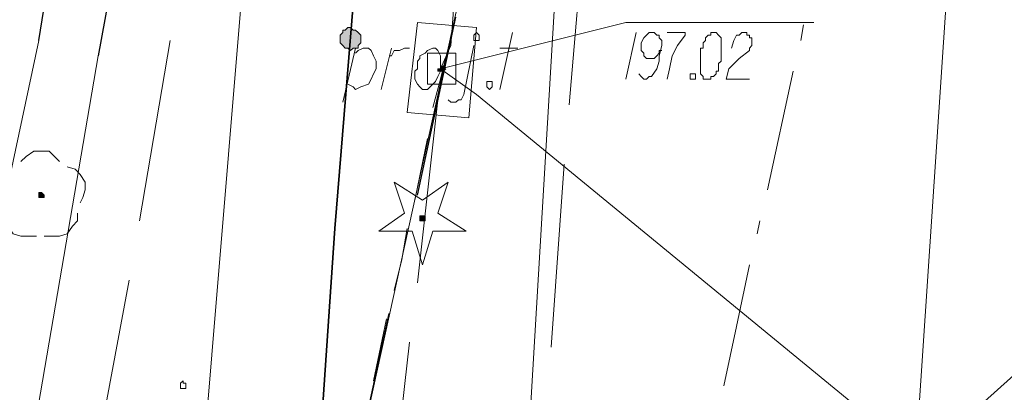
# Model space of a CAD drawing. Header units: metres. Extents: x 7431553 to 7432401, y 5544342 to 5544539.
# Tile 18 of 180: x 7432087 to 7432103, y 5544404 to 5544410. Entities that reach past the tile are written whole.
import ezdxf

# ---------------------------------------------------------------- set-up
doc = ezdxf.new("R2010")
doc.units = ezdxf.units.M
doc.header["$MEASUREMENT"] = 0
doc.layers.add('BG-PR90-PB-PZT-PZT01_2026_04_14$0$MAPA DCP', color=7, linetype='Continuous', lineweight=0)
doc.layers.add('PRIMETECH_XREF', color=7, linetype='Continuous', lineweight=5)

# ---------------------------------------------------------------- blocks, each defined once
blk = doc.blocks.new('BG-PR90-PB-PZT-PZT01_2026_04_14$0$Naddrwiną2025_v2klauzulap')
at = {"layer": 'BG-PR90-PB-PZT-PZT01_2026_04_14$0$MAPA DCP', "linetype": 'Continuous', "lineweight": 0, "true_color": 0xff6500, "transparency": 33554559}
blk.add_hatch(color=30, dxfattribs=at).paths.add_polyline_path([(7431753.277, 5544507.748), (7431753.319, 5544507.748), (7431753.319, 5544507.832), (7431753.277, 5544507.875), (7431753.277, 5544507.832), (7431753.277, 5544507.832), (7431753.277, 5544507.832), (7431753.234, 5544507.832), (7431753.234, 5544507.832), (7431753.234, 5544507.79), (7431753.234, 5544507.79), (7431753.234, 5544507.79), (7431753.277, 5544507.79), (7431753.277, 5544507.79)])
at = {"layer": 'BG-PR90-PB-PZT-PZT01_2026_04_14$0$MAPA DCP', "linetype": 'Continuous', "lineweight": 0, "true_color": 0x009a00, "transparency": 33554559}
for points in [[(7431755.774, 5544507.494), (7431755.774, 5544507.494), (7431755.774, 5544507.494), (7431755.774, 5544507.536), (7431755.732, 5544507.536), (7431755.732, 5544507.536), (7431755.732, 5544507.536), (7431755.69, 5544507.536), (7431755.69, 5544507.494), (7431755.69, 5544507.494), (7431755.69, 5544507.494), (7431755.69, 5544507.451), (7431755.69, 5544507.451), (7431755.69, 5544507.451), (7431755.732, 5544507.451), (7431755.732, 5544507.451), (7431755.732, 5544507.451), (7431755.774, 5544507.451), (7431755.774, 5544507.451), (7431755.774, 5544507.451), (7431755.774, 5544507.451)], [(7431755.393, 5544501.228), (7431755.393, 5544501.228), (7431755.393, 5544501.228), (7431755.393, 5544501.271), (7431755.351, 5544501.271), (7431755.351, 5544501.271), (7431755.351, 5544501.271), (7431755.309, 5544501.228), (7431755.309, 5544501.228), (7431755.309, 5544501.228), (7431755.309, 5544501.186), (7431755.309, 5544501.186), (7431755.351, 5544501.186), (7431755.351, 5544501.186), (7431755.351, 5544501.186), (7431755.393, 5544501.186), (7431755.393, 5544501.186), (7431755.393, 5544501.186), (7431755.393, 5544501.186), (7431755.393, 5544501.186)]]:
    blk.add_hatch(color=94, dxfattribs=at).paths.add_polyline_path(points)
at = {"layer": 'BG-PR90-PB-PZT-PZT01_2026_04_14$0$MAPA DCP', "linetype": 'Continuous', "lineweight": 0, "transparency": 33554559}
blk.add_hatch(color=256, dxfattribs=at).paths.add_polyline_path([(7431752.599, 5544506.308), (7431752.599, 5544506.266), (7431752.642, 5544506.224), (7431752.642, 5544506.181), (7431752.684, 5544506.181), (7431752.726, 5544506.139), (7431752.769, 5544506.139), (7431752.811, 5544506.139), (7431752.853, 5544506.139), (7431752.896, 5544506.181), (7431752.938, 5544506.224), (7431752.938, 5544506.266), (7431752.98, 5544506.308), (7431752.938, 5544506.351), (7431752.938, 5544506.393), (7431752.938, 5544506.435), (7431752.896, 5544506.435), (7431752.853, 5544506.478), (7431752.811, 5544506.478), (7431752.769, 5544506.478), (7431752.726, 5544506.478), (7431752.684, 5544506.435), (7431752.642, 5544506.393), (7431752.642, 5544506.351), (7431752.642, 5544506.351)])
at = {"layer": 'BG-PR90-PB-PZT-PZT01_2026_04_14$0$MAPA DCP', "linetype": 'Continuous', "lineweight": 18, "transparency": 33554687}
for points in [[(7431770.083, 5544504.869), (7431766.188, 5544504.996), (7431732.576, 5544512.404), (7431709.8, 5544513.844), (7431713.187, 5544561.426), (7431714.161, 5544575.396), (7431721.188, 5544574.846), (7431726.818, 5544654.094), (7431726.988, 5544656.761), (7431734.057, 5544656.295), (7431734.65, 5544665.312), (7431734.904, 5544669.292), (7431748.747, 5544668.276), (7431734.904, 5544669.292), (7431735.454, 5544677.504)], [(7431770.083, 5544474.643), (7431683.046, 5544480.527), (7431684.527, 5544515.452), (7431709.8, 5544513.844), (7431732.576, 5544512.404), (7431766.188, 5544504.996), (7431770.083, 5544504.869)], [(7431750.864, 5544510.161), (7431753.869, 5544509.907)], [(7431754.843, 5544509.822), (7431757.849, 5544509.61)]]:
    blk.add_lwpolyline(points, dxfattribs=at)
at = {"layer": 'BG-PR90-PB-PZT-PZT01_2026_04_14$0$MAPA DCP', "color": 5, "linetype": 'Continuous', "lineweight": 18, "transparency": 33554687}
for points in [[(7431743.244, 5544580.307), (7431742.566, 5544570.189), (7431741.931, 5544568.665), (7431724.998, 5544568.962), (7431723.643, 5544549.996), (7431722.627, 5544533.275), (7431721.611, 5544518.966), (7431722.289, 5544517.95), (7431723.008, 5544517.865), (7431723.559, 5544517.865), (7431751.202, 5544516.172), (7431770.083, 5544514.902)], [(7431770.083, 5544499.239), (7431753.065, 5544502.16), (7431739.01, 5544504.742), (7431736.978, 5544505.038)]]:
    blk.add_lwpolyline(points, dxfattribs=at)
at = {"layer": 'BG-PR90-PB-PZT-PZT01_2026_04_14$0$MAPA DCP', "color": 1, "linetype": 'Continuous', "lineweight": 18, "transparency": 33554687}
for points in [[(7431770.083, 5544497.757), (7431763.902, 5544498.815), (7431752.811, 5544501.186), (7431737.063, 5544503.726), (7431734.989, 5544503.726), (7431705.313, 5544505.673), (7431674.537, 5544507.663), (7431671.489, 5544507.748), (7431664.504, 5544508.721), (7431660.482, 5544511.304), (7431658.831, 5544513.039), (7431657.053, 5544516.849), (7431656.249, 5544521.04), (7431658.196, 5544542.588), (7431658.873, 5544545.975), (7431662.98, 5544562.612), (7431663.276, 5544568.157), (7431664.334, 5544568.115)], [(7431763.606, 5544511.304), (7431750.483, 5544525.951), (7431750.144, 5544539.836), (7431750.44, 5544547.414)], [(7431718.098, 5544545.636), (7431716.616, 5544516.087), (7431718.352, 5544515.706), (7431718.14, 5544511.896), (7431738.883, 5544510.457), (7431769.448, 5544508.637), (7431770.083, 5544508.594)], [(7431752.811, 5544503.345), (7431755.774, 5544502.837)], [(7431756.748, 5544502.668), (7431759.711, 5544502.117)]]:
    blk.add_lwpolyline(points, dxfattribs=at)
at = {"layer": 'BG-PR90-PB-PZT-PZT01_2026_04_14$0$MAPA DCP', "color": 30, "linetype": 'Continuous', "lineweight": 18, "true_color": 0xff6500, "transparency": 33554687}
for points in [[(7431764.072, 5544531.454), (7431762.505, 5544523.75), (7431761.235, 5544517.484), (7431758.695, 5544514.479), (7431753.7, 5544508.383), (7431753.277, 5544507.79), (7431752.896, 5544507.959), (7431744.979, 5544508.552), (7431736.259, 5544509.145), (7431726.903, 5544509.822), (7431724.871, 5544509.949), (7431724.448, 5544509.949), (7431721.908, 5544512.108), (7431721.315, 5544512.531), (7431720.765, 5544512.701), (7431719.749, 5544513.039), (7431718.182, 5544513.463), (7431717.759, 5544513.59), (7431716.912, 5544513.886), (7431716.616, 5544514.013), (7431715.473, 5544514.055), (7431710.181, 5544514.309), (7431708.107, 5544514.436), (7431701.799, 5544514.733)], [(7431753.277, 5544507.79), (7431752.515, 5544510.838), (7431752.515, 5544513.928)], [(7431753.615, 5544508.764), (7431752.684, 5544508.975)], [(7431752.938, 5544508.764), (7431752.938, 5544509.06)], [(7431753.785, 5544507.917), (7431753.827, 5544507.959), (7431753.827, 5544508.044), (7431753.785, 5544508.086), (7431753.785, 5544508.129), (7431753.7, 5544508.171), (7431752.896, 5544508.34)], [(7431753.785, 5544507.748), (7431756.79, 5544507.409)], [(7431753.065, 5544506.943), (7431753.065, 5544506.986), (7431752.98, 5544507.028), (7431752.98, 5544507.113), (7431752.938, 5544507.197), (7431752.938, 5544507.282)], [(7431757.764, 5544507.282), (7431760.727, 5544506.943)], [(7431753.615, 5544506.816), (7431752.938, 5544506.986)], [(7431753.023, 5544506.393), (7431752.98, 5544506.435), (7431752.938, 5544506.52), (7431752.938, 5544506.605), (7431752.98, 5544506.647), (7431753.065, 5544506.689), (7431753.15, 5544506.732), (7431753.192, 5544506.732), (7431753.277, 5544506.732), (7431753.361, 5544506.689), (7431753.446, 5544506.647), (7431753.531, 5544506.605), (7431753.573, 5544506.478), (7431753.615, 5544506.393), (7431753.573, 5544506.351), (7431753.531, 5544506.266)], [(7431753.827, 5544506.181), (7431752.938, 5544506.393)]]:
    blk.add_lwpolyline(points, dxfattribs=at)
at = {"layer": 'BG-PR90-PB-PZT-PZT01_2026_04_14$0$MAPA DCP', "color": 54, "linetype": 'Continuous', "lineweight": 18, "true_color": 0x9a9a00, "transparency": 33554687}
blk.add_lwpolyline([(7431635.378, 5544521.633), (7431636.733, 5544521.548), (7431639.993, 5544521.21), (7431662.345, 5544520.321), (7431670.473, 5544512.32), (7431732.83, 5544508.594), (7431751.372, 5544507.578), (7431751.456, 5544504.573), (7431767.712, 5544503.218), (7431770.083, 5544503.049)], dxfattribs=at)
at = {"layer": 'BG-PR90-PB-PZT-PZT01_2026_04_14$0$MAPA DCP', "color": 4, "linetype": 'Continuous', "lineweight": 18, "transparency": 33554687}
for points in [[(7431752.557, 5544513.759), (7431752.811, 5544513.717)], [(7431753.319, 5544513.59), (7431755.266, 5544513.166)], [(7431755.774, 5544513.039), (7431755.986, 5544512.997)], [(7431756.494, 5544512.87), (7431757.51, 5544512.658), (7431758.484, 5544512.447)], [(7431752.938, 5544507.917), (7431753.446, 5544507.79), (7431753.912, 5544507.663)], [(7431754.42, 5544507.578), (7431755.436, 5544507.367)], [(7431755.901, 5544507.24), (7431756.409, 5544507.155), (7431756.917, 5544507.028)], [(7431757.383, 5544506.901), (7431758.399, 5544506.689)]]:
    blk.add_lwpolyline(points, dxfattribs=at)
at = {"layer": 'BG-PR90-PB-PZT-PZT01_2026_04_14$0$MAPA DCP', "color": 30, "linetype": 'Continuous', "lineweight": 9, "true_color": 0xff6500, "transparency": 33554687}
for points in [[(7431752.938, 5544512.574), (7431752.811, 5544512.616), (7431752.726, 5544512.658), (7431752.726, 5544512.701), (7431752.684, 5544512.743), (7431752.684, 5544512.785), (7431752.684, 5544512.828), (7431752.726, 5544512.828), (7431752.726, 5544512.87), (7431752.769, 5544512.87), (7431752.769, 5544512.912), (7431752.811, 5544512.912), (7431752.853, 5544512.912), (7431752.896, 5544512.912), (7431752.938, 5544512.87), (7431752.98, 5544512.87), (7431753.107, 5544512.701), (7431753.277, 5544512.531), (7431753.446, 5544512.489), (7431753.446, 5544512.87)], [(7431752.684, 5544511.515), (7431752.684, 5544511.812), (7431752.726, 5544511.812), (7431752.896, 5544511.685), (7431753.065, 5544511.6), (7431753.277, 5544511.558), (7431753.446, 5544511.515)], [(7431753.361, 5544511.05), (7431753.404, 5544511.092), (7431753.446, 5544511.134), (7431753.446, 5544511.177), (7431753.404, 5544511.219), (7431753.404, 5544511.261), (7431753.277, 5544511.346), (7431753.15, 5544511.388), (7431753.065, 5544511.388), (7431752.896, 5544511.431), (7431752.811, 5544511.431), (7431752.769, 5544511.388), (7431752.726, 5544511.388), (7431752.726, 5544511.346), (7431752.684, 5544511.304), (7431752.684, 5544511.261), (7431752.684, 5544511.219), (7431752.726, 5544511.177), (7431752.769, 5544511.134), (7431752.853, 5544511.092), (7431752.896, 5544511.092), (7431752.98, 5544511.092), (7431753.023, 5544511.134), (7431753.065, 5544511.134), (7431753.107, 5544511.177), (7431753.107, 5544511.219), (7431753.107, 5544511.261), (7431753.107, 5544511.304), (7431753.065, 5544511.346), (7431753.023, 5544511.388), (7431752.98, 5544511.388), (7431752.98, 5544511.431)], [(7431752.684, 5544511.007), (7431753.446, 5544510.838)]]:
    blk.add_lwpolyline(points, dxfattribs=at)
for points in [[(7431752.684, 5544512.32), (7431752.684, 5544512.235), (7431752.726, 5544512.235), (7431752.726, 5544512.193), (7431752.769, 5544512.15), (7431752.811, 5544512.15), (7431752.853, 5544512.108), (7431752.896, 5544512.108), (7431752.938, 5544512.108), (7431752.938, 5544512.066), (7431753.023, 5544512.066), (7431753.107, 5544512.066), (7431753.192, 5544512.066), (7431753.234, 5544512.066), (7431753.277, 5544512.066), (7431753.361, 5544512.066), (7431753.404, 5544512.108), (7431753.446, 5544512.108), (7431753.446, 5544512.15), (7431753.446, 5544512.193), (7431753.446, 5544512.235), (7431753.404, 5544512.235), (7431753.404, 5544512.277), (7431753.361, 5544512.32), (7431753.319, 5544512.32), (7431753.319, 5544512.362), (7431753.277, 5544512.362), (7431753.234, 5544512.362), (7431753.192, 5544512.362), (7431753.15, 5544512.404), (7431753.107, 5544512.404), (7431753.023, 5544512.404), (7431752.98, 5544512.404), (7431752.938, 5544512.404), (7431752.896, 5544512.404), (7431752.853, 5544512.404), (7431752.811, 5544512.404), (7431752.769, 5544512.404), (7431752.726, 5544512.362)], [(7431753.361, 5544511.939), (7431753.361, 5544511.981), (7431753.446, 5544511.981), (7431753.446, 5544511.896), (7431753.404, 5544511.896), (7431753.361, 5544511.896)]]:
    blk.add_lwpolyline(points, close=True, dxfattribs=at)
at = {"layer": 'BG-PR90-PB-PZT-PZT01_2026_04_14$0$MAPA DCP', "color": 30, "linetype": 'Continuous', "lineweight": 18, "true_color": 0xff6500, "transparency": 33554687}
for points in [[(7431753.488, 5544508.594), (7431753.488, 5544508.637), (7431753.573, 5544508.637), (7431753.615, 5544508.594), (7431753.573, 5544508.552), (7431753.531, 5544508.552), (7431753.488, 5544508.552)], [(7431752.515, 5544507.409), (7431752.599, 5544508.383), (7431754.081, 5544508.256), (7431753.996, 5544507.24)], [(7431752.684, 5544508.383), (7431752.726, 5544508.425), (7431752.811, 5544508.425), (7431752.811, 5544508.34), (7431752.769, 5544508.34), (7431752.726, 5544508.34)], [(7431753.531, 5544507.578), (7431753.531, 5544508.044), (7431753.023, 5544508.044), (7431753.023, 5544507.578)], [(7431752.938, 5544507.663), (7431752.938, 5544507.705), (7431752.98, 5544507.748), (7431753.065, 5544507.79), (7431753.107, 5544507.79), (7431753.15, 5544507.79), (7431753.277, 5544507.79), (7431753.319, 5544507.79), (7431753.404, 5544507.748), (7431753.488, 5544507.705), (7431753.531, 5544507.663), (7431753.615, 5544507.578), (7431753.615, 5544507.494), (7431753.573, 5544507.451), (7431753.531, 5544507.409), (7431753.446, 5544507.367), (7431753.319, 5544507.367), (7431753.277, 5544507.409), (7431753.15, 5544507.409), (7431753.107, 5544507.451), (7431753.065, 5544507.451), (7431753.023, 5544507.536), (7431752.98, 5544507.578)]]:
    blk.add_lwpolyline(points, close=True, dxfattribs=at)
at = {"layer": 'BG-PR90-PB-PZT-PZT01_2026_04_14$0$MAPA DCP', "color": 94, "linetype": 'Continuous', "lineweight": 18, "true_color": 0x009a00, "transparency": 33554687}
blk.add_lwpolyline([(7431755.647, 5544507.748), (7431755.944, 5544508.213), (7431755.944, 5544507.663), (7431756.494, 5544507.494), (7431755.944, 5544507.324), (7431755.944, 5544506.774), (7431755.647, 5544507.197), (7431755.139, 5544507.028), (7431755.436, 5544507.494), (7431755.139, 5544507.917)], close=True, dxfattribs=at)
at = {"layer": 'BG-PR90-PB-PZT-PZT01_2026_04_14$0$MAPA DCP', "linetype": 'Continuous', "lineweight": 25, "transparency": 33554687}
for points in [[(7431755.351, 5544507.409), (7431752.43, 5544508.044)], [(7431760.219, 5544506.308), (7431757.298, 5544506.943)], [(7431739.01, 5544504.742), (7431753.065, 5544502.16)], [(7431752.811, 5544501.186), (7431737.063, 5544503.726)]]:
    blk.add_lwpolyline(points, dxfattribs=at)
at = {"layer": 'BG-PR90-PB-PZT-PZT01_2026_04_14$0$MAPA DCP', "color": 94, "linetype": 'Continuous', "lineweight": 18, "true_color": 0x009a00, "transparency": 33554687}
for points in [[(7431752.938, 5544507.917), (7431753.446, 5544507.79), (7431753.912, 5544507.663)], [(7431754.42, 5544507.578), (7431755.436, 5544507.367)], [(7431755.901, 5544507.24), (7431756.409, 5544507.155), (7431756.917, 5544507.028)], [(7431757.383, 5544506.901), (7431758.399, 5544506.689)], [(7431754.885, 5544501.652), (7431754.928, 5544501.779), (7431755.012, 5544501.863), (7431755.139, 5544501.948), (7431755.266, 5544501.948), (7431755.393, 5544501.906), (7431755.478, 5544501.863)], [(7431755.647, 5544501.821), (7431755.774, 5544501.821), (7431755.859, 5544501.736), (7431755.986, 5544501.652), (7431756.028, 5544501.525), (7431756.028, 5544501.398), (7431756.028, 5544501.271)], [(7431754.801, 5544500.89), (7431754.716, 5544500.974), (7431754.631, 5544501.101), (7431754.631, 5544501.355), (7431754.716, 5544501.44), (7431754.801, 5544501.525)], [(7431756.028, 5544501.144), (7431756.028, 5544500.89), (7431755.986, 5544500.763), (7431755.859, 5544500.678), (7431755.774, 5544500.636), (7431755.647, 5544500.636)]]:
    blk.add_lwpolyline(points, dxfattribs=at)
at = {"layer": 'BG-PR90-PB-PZT-PZT01_2026_04_14$0$MAPA DCP', "color": 30, "linetype": 'Continuous', "lineweight": 0, "true_color": 0xff6500, "transparency": 33554687}
blk.add_lwpolyline([(7431753.277, 5544507.748), (7431753.319, 5544507.748), (7431753.319, 5544507.832), (7431753.277, 5544507.875), (7431753.277, 5544507.832), (7431753.277, 5544507.832), (7431753.277, 5544507.832), (7431753.234, 5544507.832), (7431753.234, 5544507.832), (7431753.234, 5544507.79), (7431753.234, 5544507.79), (7431753.234, 5544507.79), (7431753.277, 5544507.79), (7431753.277, 5544507.79)], close=True, dxfattribs=at)
at = {"layer": 'BG-PR90-PB-PZT-PZT01_2026_04_14$0$MAPA DCP', "color": 94, "linetype": 'Continuous', "lineweight": 0, "true_color": 0x009a00, "transparency": 33554687}
for points in [[(7431755.774, 5544507.494), (7431755.774, 5544507.494), (7431755.774, 5544507.494), (7431755.774, 5544507.536), (7431755.732, 5544507.536), (7431755.732, 5544507.536), (7431755.732, 5544507.536), (7431755.69, 5544507.536), (7431755.69, 5544507.494), (7431755.69, 5544507.494), (7431755.69, 5544507.494), (7431755.69, 5544507.451), (7431755.69, 5544507.451), (7431755.69, 5544507.451), (7431755.732, 5544507.451), (7431755.732, 5544507.451), (7431755.732, 5544507.451), (7431755.774, 5544507.451), (7431755.774, 5544507.451), (7431755.774, 5544507.451)], [(7431755.393, 5544501.228), (7431755.393, 5544501.228), (7431755.393, 5544501.228), (7431755.393, 5544501.271), (7431755.351, 5544501.271), (7431755.351, 5544501.271), (7431755.351, 5544501.271), (7431755.309, 5544501.228), (7431755.309, 5544501.228), (7431755.309, 5544501.228), (7431755.309, 5544501.186), (7431755.309, 5544501.186), (7431755.351, 5544501.186), (7431755.351, 5544501.186), (7431755.351, 5544501.186), (7431755.393, 5544501.186), (7431755.393, 5544501.186), (7431755.393, 5544501.186), (7431755.393, 5544501.186)]]:
    blk.add_lwpolyline(points, close=True, dxfattribs=at)
at = {"layer": 'BG-PR90-PB-PZT-PZT01_2026_04_14$0$MAPA DCP', "linetype": 'Continuous', "lineweight": 35, "transparency": 33554687}
blk.add_lwpolyline([(7431749.255, 5544506.816), (7431749.678, 5544506.562), (7431755.901, 5544506.054), (7431770.083, 5544505.081)], dxfattribs=at)
at = {"layer": 'BG-PR90-PB-PZT-PZT01_2026_04_14$0$MAPA DCP', "linetype": 'Continuous', "lineweight": 0, "transparency": 33554687}
blk.add_lwpolyline([(7431752.599, 5544506.308), (7431752.599, 5544506.266), (7431752.642, 5544506.224), (7431752.642, 5544506.181), (7431752.684, 5544506.181), (7431752.726, 5544506.139), (7431752.769, 5544506.139), (7431752.811, 5544506.139), (7431752.853, 5544506.139), (7431752.896, 5544506.181), (7431752.938, 5544506.224), (7431752.938, 5544506.266), (7431752.98, 5544506.308), (7431752.938, 5544506.351), (7431752.938, 5544506.393), (7431752.938, 5544506.435), (7431752.896, 5544506.435), (7431752.853, 5544506.478), (7431752.811, 5544506.478), (7431752.769, 5544506.478), (7431752.726, 5544506.478), (7431752.684, 5544506.435), (7431752.642, 5544506.393), (7431752.642, 5544506.351)], close=True, dxfattribs=at)
at = {"layer": 'BG-PR90-PB-PZT-PZT01_2026_04_14$0$MAPA DCP', "color": 54, "linetype": 'Continuous', "lineweight": 18, "true_color": 0x9a9a00, "transparency": 33554687}
blk.add_lwpolyline([(7431758.484, 5544503.514), (7431758.441, 5544503.514), (7431758.399, 5544503.557), (7431758.441, 5544503.557), (7431758.441, 5544503.599), (7431758.484, 5544503.599), (7431758.526, 5544503.599), (7431758.526, 5544503.557), (7431758.526, 5544503.514)], close=True, dxfattribs=at)
blk = doc.blocks.new('BG-PR90-PB-PZT-PZT01_2026_04_14')
at = {"layer": 'BG-PR90-PB-PZT-PZT01_2026_04_14$0$MAPA DCP', "rotation": 270}
blk.add_blockref('BG-PR90-PB-PZT-PZT01_2026_04_14$0$Naddrwiną2025_v2klauzulap', (1887585.788, 12976162.34), dxfattribs=at)

msp = doc.modelspace()

# ---------------------------------------------------------------- block references
at = {"layer": 'PRIMETECH_XREF', "linetype": 'Continuous', "lineweight": 0, "rotation": 360}
msp.add_blockref('BG-PR90-PB-PZT-PZT01_2026_04_14', (0, 0), dxfattribs=at)

doc.saveas('drawing.dxf')
